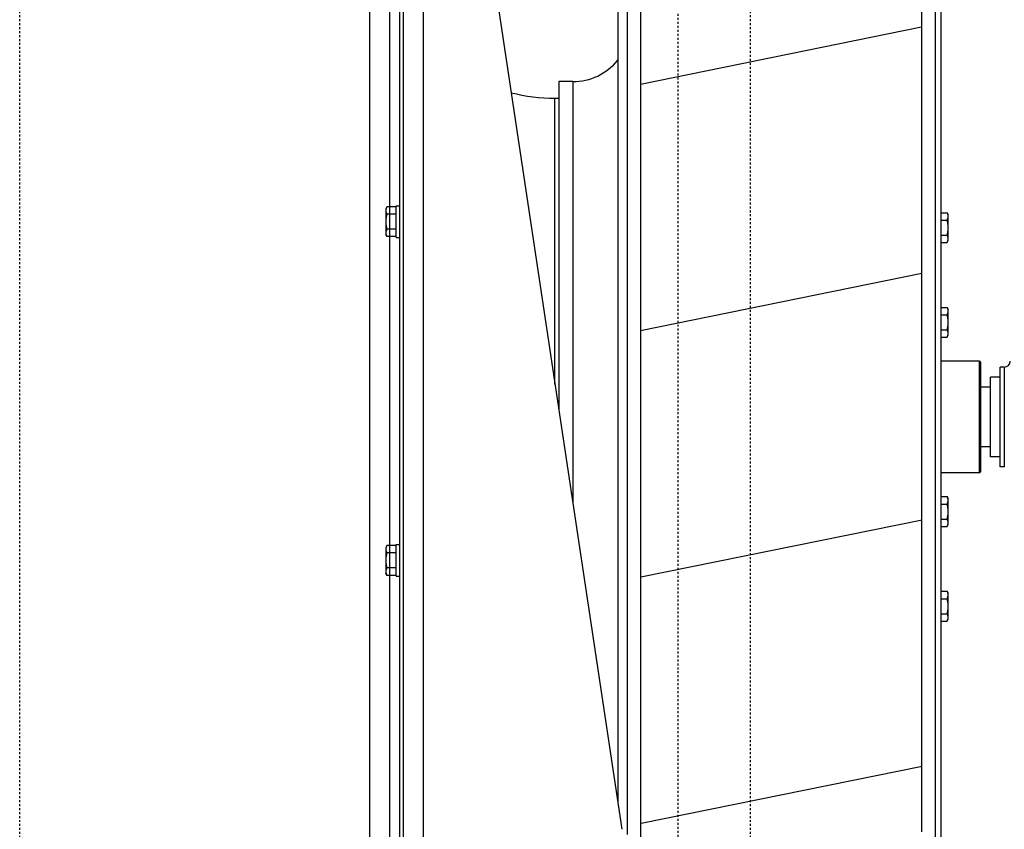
# Model space of a CAD drawing. Header units: millimetres. Extents: x -56303 to -45239, y -20463 to -4540.
# Tile 156 of 256: x -49545 to -49496, y -15337 to -15296. Entities that reach past the tile are written whole.
import ezdxf

# ---------------------------------------------------------------- set-up
doc = ezdxf.new("R2010")
doc.units = ezdxf.units.MM
doc.linetypes.add('Dashed3cust', pattern=[2, 1, -1])
doc.layers.add('_HVAC_urzadzenia', color=220, linetype='Continuous', lineweight=35)

# ---------------------------------------------------------------- blocks, each defined once
blk = doc.blocks.new('A$C69557CD5')
at = {"linetype": 'Dashed3cust', "lineweight": -3}
for p, q in [((782.96, 119.69), (782.96, 895.31)), ((1113.16, 895.31), (1113.16, 119.69)), ((1149.68, 119.69), (1149.68, 895.31))]:
    blk.add_line(p, q, dxfattribs=at)
at = {"lineweight": -3}
for p, q in [((958.56, 885), (958.56, 130)), ((968.56, 885), (968.56, 130)), ((1094.57, 684), (1235.6, 712.77)), ((1094.57, 560.43), (1235.71, 589.1)), ((1094.67, 436.76), (1235.81, 465.43)), ((1094.78, 313.09), (1235.91, 341.76))]:
    blk.add_line(p, q, dxfattribs=at)
at = {"linetype": 'Continuous', "lineweight": -3}
for p, q in [((975.56, 203.5), (975.56, 830.5)), ((985.56, 203.5), (985.56, 830.5)), ((973.56, 830), (973.56, 204)), ((1010.06, 810), (1085.06, 310.01)), ((1083.07, 801), (1083.07, 323.28)), ((1087.74, 801), (1087.74, 307.33)), ((1242.4, 801), (1242.4, 233)), ((1245.37, 233), (1245.37, 801)), ((1094.57, 775.5), (1094.57, 300.5)), ((1235.6, 775.63), (1235.6, 712.77)), ((1235.6, 712.77), (1235.57, 508.86)), ((1235.6, 699.9), (1235.6, 506.93)), ((1060.56, 685.3), (1053.56, 685.3)), ((1053.56, 685.3), (1053.56, 520)), ((1060.56, 685.3), (1060.56, 473.34)), ((1051.56, 677), (1053.56, 677)), ((1051.56, 533.34), (1051.56, 677)), ((971.96, 623), (973.56, 623)), ((971.96, 607), (971.96, 623)), ((967.24, 622.51), (966.66, 621.5)), ((966.66, 621.5), (966.66, 608.5)), ((971.96, 622.51), (967.24, 622.51)), ((971.96, 618.75), (967.24, 618.75)), ((1245.37, 619.51), (1248.39, 619.51)), ((1248.39, 619.51), (1248.97, 618.5)), ((1248.97, 605.5), (1248.97, 618.5)), ((1245.37, 615.75), (1248.39, 615.75)), ((967.24, 607.49), (966.66, 608.5)), ((971.96, 611.25), (967.24, 611.25)), ((1245.37, 608.25), (1248.39, 608.25)), ((971.96, 607.49), (967.24, 607.49)), ((971.96, 607), (973.56, 607)), ((1245.37, 604.49), (1248.39, 604.49)), ((1248.39, 604.49), (1248.97, 605.5)), ((1245.37, 572.01), (1248.39, 572.01)), ((1245.37, 568.25), (1248.39, 568.25)), ((1248.39, 572.01), (1248.97, 571)), ((1248.97, 558), (1248.97, 571)), ((1245.37, 560.75), (1248.39, 560.75)), ((1245.37, 556.99), (1248.39, 556.99)), ((1248.39, 556.99), (1248.97, 558)), ((1264.57, 545), (1245.37, 545)), ((1264.57, 489), (1264.57, 545)), ((1265.07, 544.5), (1265.07, 489.5)), ((1277.07, 542), (1275.07, 542)), ((1275.07, 492), (1275.07, 542)), ((1277.07, 542), (1277.07, 492)), ((1275.07, 537), (1270.07, 537)), ((1270.07, 497), (1270.07, 537)), ((1270.07, 532), (1265.07, 532)), ((1235.6, 506.93), (1235.57, 310.02)), ((1270.07, 502), (1265.07, 502)), ((1275.07, 497), (1270.07, 497)), ((1277.07, 492), (1275.07, 492)), ((1235.6, 485.37), (1235.6, 308.67)), ((1264.57, 489), (1245.37, 489)), ((1245.37, 477.01), (1248.39, 477.01)), ((1248.39, 477.01), (1248.97, 476)), ((1248.97, 463), (1248.97, 476)), ((1245.37, 473.25), (1248.39, 473.25)), ((1245.37, 465.75), (1248.39, 465.75)), ((1245.37, 461.99), (1248.39, 461.99)), ((1248.39, 461.99), (1248.97, 463)), ((967.24, 452.51), (966.66, 451.5)), ((966.66, 451.5), (966.66, 438.5)), ((971.96, 452.51), (967.24, 452.51)), ((971.96, 453), (973.56, 453)), ((971.96, 437), (971.96, 453)), ((971.96, 448.75), (967.24, 448.75)), ((971.96, 441.25), (967.24, 441.25)), ((967.24, 437.49), (966.66, 438.5)), ((971.96, 437.49), (967.24, 437.49)), ((971.96, 437), (973.56, 437)), ((1245.37, 429.51), (1248.39, 429.51)), ((1245.37, 425.75), (1248.39, 425.75)), ((1248.39, 429.51), (1248.97, 428.5)), ((1248.97, 415.5), (1248.97, 428.5)), ((1245.37, 418.25), (1248.39, 418.25)), ((1248.39, 414.49), (1248.97, 415.5)), ((1245.37, 414.49), (1248.39, 414.49))]:
    blk.add_line(p, q, dxfattribs=at)
for centre, major_axis, start_param, end_param in [((1060.56, 714.31), (20.51, 20.51), 3.926991, 4.81519), ((1051.56, 766.6), (-63.36, 63.36), 2.108586, 2.356194), ((1264.57, 544.5), (0.354, 0.354), 5.497787, 7.068583), ((1277.07, 545), (2.12, 2.12), 3.926991, 5.497787), ((1264.57, 489.5), (-0.354, 0.354), 2.356194, 3.926991)]:
    blk.add_ellipse(centre, major_axis=major_axis, ratio=1, start_param=start_param, end_param=end_param, dxfattribs=at)
for points, knots in [([(967.24, 622.51), (967.07, 622.21), (966.78, 621.61), (966.66, 620.95), (966.66, 620.63)], [0, 0, 0, 0, 0.514931, 1, 1, 1, 1]), ([(966.66, 620.63), (966.66, 620.31), (966.78, 619.65), (967.07, 619.05), (967.24, 618.75)], [0, 0, 0, 0, 0.485069, 1, 1, 1, 1]), ([(967.24, 618.75), (967.07, 618.14), (966.77, 616.91), (966.66, 615.63), (966.66, 615)], [0, 0, 0, 0, 0.500104, 1, 1, 1, 1]), ([(1248.85, 618.47), (1248.82, 618.55), (1248.7, 618.91), (1248.53, 619.26), (1248.39, 619.51)], [0, 0, 0, 0, 0.243175, 1, 1, 1, 1]), ([(1248.97, 617.63), (1248.97, 617.7), (1248.96, 617.98), (1248.91, 618.26), (1248.85, 618.47)], [0, 0, 0, 0, 0.247861, 1, 1, 1, 1]), ([(966.66, 615), (966.66, 614.37), (966.77, 613.09), (967.07, 611.86), (967.24, 611.25)], [0, 0, 0, 0, 0.499896, 1, 1, 1, 1]), ([(1248.39, 615.75), (1248.56, 616.05), (1248.85, 616.65), (1248.97, 617.31), (1248.97, 617.63)], [0, 0, 0, 0, 0.514923, 1, 1, 1, 1]), ([(1248.97, 612), (1248.97, 612.63), (1248.86, 613.91), (1248.57, 615.14), (1248.39, 615.75)], [0, 0, 0, 0, 0.499906, 1, 1, 1, 1]), ([(967.24, 611.25), (967.07, 610.95), (966.78, 610.35), (966.66, 609.69), (966.66, 609.37)], [0, 0, 0, 0, 0.514931, 1, 1, 1, 1]), ([(966.66, 609.37), (966.66, 609.05), (966.78, 608.39), (967.07, 607.79), (967.24, 607.49)], [0, 0, 0, 0, 0.485069, 1, 1, 1, 1]), ([(1248.39, 608.25), (1248.57, 608.86), (1248.86, 610.09), (1248.97, 611.37), (1248.97, 612)], [0, 0, 0, 0, 0.500104, 1, 1, 1, 1]), ([(1248.97, 606.37), (1248.97, 606.69), (1248.85, 607.35), (1248.56, 607.95), (1248.39, 608.25)], [0, 0, 0, 0, 0.485077, 1, 1, 1, 1]), ([(1248.39, 604.49), (1248.56, 604.79), (1248.85, 605.39), (1248.97, 606.05), (1248.97, 606.37)], [0, 0, 0, 0, 0.514923, 1, 1, 1, 1]), ([(1248.85, 570.97), (1248.82, 571.05), (1248.7, 571.41), (1248.53, 571.76), (1248.39, 572.01)], [0, 0, 0, 0, 0.243175, 1, 1, 1, 1]), ([(1248.39, 568.25), (1248.56, 568.55), (1248.85, 569.15), (1248.97, 569.81), (1248.97, 570.13)], [0, 0, 0, 0, 0.514923, 1, 1, 1, 1]), ([(1248.97, 564.5), (1248.97, 565.13), (1248.86, 566.41), (1248.57, 567.64), (1248.39, 568.25)], [0, 0, 0, 0, 0.499906, 1, 1, 1, 1]), ([(1248.97, 570.13), (1248.97, 570.2), (1248.96, 570.48), (1248.91, 570.76), (1248.85, 570.97)], [0, 0, 0, 0, 0.247861, 1, 1, 1, 1]), ([(1248.39, 560.75), (1248.57, 561.36), (1248.86, 562.59), (1248.97, 563.87), (1248.97, 564.5)], [0, 0, 0, 0, 0.500104, 1, 1, 1, 1]), ([(1248.97, 558.87), (1248.97, 559.19), (1248.85, 559.85), (1248.56, 560.45), (1248.39, 560.75)], [0, 0, 0, 0, 0.485077, 1, 1, 1, 1]), ([(1248.39, 556.99), (1248.56, 557.29), (1248.85, 557.89), (1248.97, 558.55), (1248.97, 558.87)], [0, 0, 0, 0, 0.514923, 1, 1, 1, 1]), ([(1248.85, 475.97), (1248.82, 476.05), (1248.7, 476.41), (1248.53, 476.76), (1248.39, 477.01)], [0, 0, 0, 0, 0.243175, 1, 1, 1, 1]), ([(1248.39, 473.25), (1248.56, 473.55), (1248.85, 474.15), (1248.97, 474.81), (1248.97, 475.13)], [0, 0, 0, 0, 0.514923, 1, 1, 1, 1]), ([(1248.97, 475.13), (1248.97, 475.2), (1248.96, 475.48), (1248.91, 475.76), (1248.85, 475.97)], [0, 0, 0, 0, 0.247861, 1, 1, 1, 1]), ([(1248.97, 469.5), (1248.97, 470.13), (1248.86, 471.41), (1248.57, 472.64), (1248.39, 473.25)], [0, 0, 0, 0, 0.499906, 1, 1, 1, 1]), ([(1248.39, 465.75), (1248.57, 466.36), (1248.86, 467.59), (1248.97, 468.87), (1248.97, 469.5)], [0, 0, 0, 0, 0.500104, 1, 1, 1, 1]), ([(1248.97, 463.87), (1248.97, 464.19), (1248.85, 464.85), (1248.56, 465.45), (1248.39, 465.75)], [0, 0, 0, 0, 0.485077, 1, 1, 1, 1]), ([(1248.39, 461.99), (1248.56, 462.29), (1248.85, 462.89), (1248.97, 463.55), (1248.97, 463.87)], [0, 0, 0, 0, 0.514923, 1, 1, 1, 1]), ([(967.24, 452.51), (967.07, 452.21), (966.78, 451.61), (966.66, 450.95), (966.66, 450.63)], [0, 0, 0, 0, 0.514931, 1, 1, 1, 1]), ([(966.66, 450.63), (966.66, 450.31), (966.78, 449.65), (967.07, 449.05), (967.24, 448.75)], [0, 0, 0, 0, 0.485069, 1, 1, 1, 1]), ([(967.24, 448.75), (967.07, 448.14), (966.77, 446.91), (966.66, 445.63), (966.66, 445)], [0, 0, 0, 0, 0.500104, 1, 1, 1, 1]), ([(966.66, 445), (966.66, 444.37), (966.77, 443.09), (967.07, 441.86), (967.24, 441.25)], [0, 0, 0, 0, 0.499896, 1, 1, 1, 1]), ([(967.24, 441.25), (967.07, 440.95), (966.78, 440.35), (966.66, 439.69), (966.66, 439.37)], [0, 0, 0, 0, 0.514931, 1, 1, 1, 1]), ([(966.66, 439.37), (966.66, 439.05), (966.78, 438.39), (967.07, 437.79), (967.24, 437.49)], [0, 0, 0, 0, 0.485069, 1, 1, 1, 1]), ([(1248.85, 428.47), (1248.82, 428.55), (1248.7, 428.91), (1248.53, 429.26), (1248.39, 429.51)], [0, 0, 0, 0, 0.243175, 1, 1, 1, 1]), ([(1248.39, 425.75), (1248.56, 426.05), (1248.85, 426.65), (1248.97, 427.31), (1248.97, 427.63)], [0, 0, 0, 0, 0.514923, 1, 1, 1, 1]), ([(1248.97, 422), (1248.97, 422.63), (1248.86, 423.91), (1248.57, 425.14), (1248.39, 425.75)], [0, 0, 0, 0, 0.499906, 1, 1, 1, 1]), ([(1248.97, 427.63), (1248.97, 427.7), (1248.96, 427.98), (1248.91, 428.26), (1248.85, 428.47)], [0, 0, 0, 0, 0.247861, 1, 1, 1, 1]), ([(1248.39, 418.25), (1248.57, 418.86), (1248.86, 420.09), (1248.97, 421.37), (1248.97, 422)], [0, 0, 0, 0, 0.500104, 1, 1, 1, 1]), ([(1248.97, 416.37), (1248.97, 416.69), (1248.85, 417.35), (1248.56, 417.95), (1248.39, 418.25)], [0, 0, 0, 0, 0.485077, 1, 1, 1, 1]), ([(1248.39, 414.49), (1248.56, 414.79), (1248.85, 415.39), (1248.97, 416.05), (1248.97, 416.37)], [0, 0, 0, 0, 0.514923, 1, 1, 1, 1])]:
    blk.add_open_spline(points, degree=3, knots=knots, dxfattribs=at)

msp = doc.modelspace()

# ---------------------------------------------------------------- block references
at = {"layer": '_HVAC_urzadzenia', "xscale": 0.09999999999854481, "yscale": 0.1000000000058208, "zscale": 0.1}
msp.add_blockref('A$C69557CD5', (-49623.4, -15368.138), dxfattribs=at)

doc.saveas('drawing.dxf')
